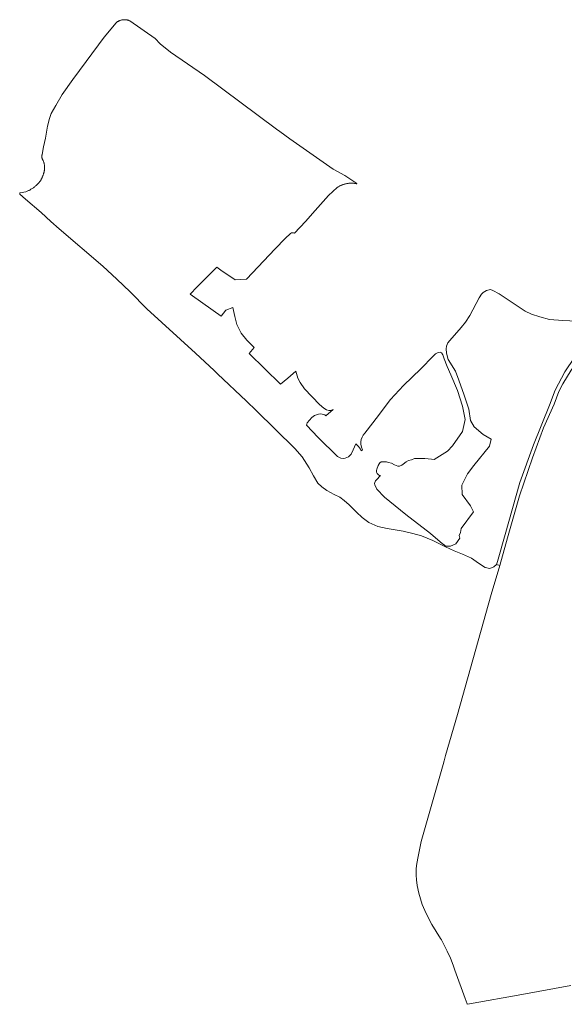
# Model space of a CAD drawing. Header units: metres. Extents: x 152610 to 160096, y 456114 to 462495.
# Tile 3 of 256: x 152610 to 153111, y 458279 to 459186. Entities that reach past the tile are written whole.
import ezdxf

# ---------------------------------------------------------------- set-up
doc = ezdxf.new("R2010")
doc.units = ezdxf.units.M
doc.header["$LTSCALE"] = 0.5
doc.layers.add('B-PV-GR-HEIDE-GV', color=251, linetype='CONTINUOUS', lineweight=13)
doc.layers.add('B-PV-VH-ONVERHARD_ZAND-GV', color=251, linetype='CONTINUOUS', lineweight=18)

msp = doc.modelspace()

# ---------------------------------------------------------------- linework, layer by layer
at = {"layer": 'B-PV-GR-HEIDE-GV', "flags": 128}
for points in [[(153135.483, 458907.735), (153109.253, 458908.753), (153097.091, 458909.916), (153088.03, 458912.1), (153080.503, 458914.692), (153074.576, 458917.589), (153050.6, 458933.269), (153044.912, 458936.576), (153042.902, 458937.258), (153039.223, 458936.544), (153036.088, 458934.671), (153034.35, 458933.173), (153032.441, 458929.733), (153023.816, 458913.419), (153019.794, 458907.459), (153015.704, 458902.486), (153005.377, 458890.533), (153003.439, 458888.371), (153002.182, 458885.233), (153001.953, 458882.723), (153002.294, 458878.615), (153003.718, 458872.908), (153010.463, 458862.345), (153013.543, 458853.985), (153018.392, 458840.005), (153022.94, 458827.188), (153024.381, 458816.826), (153027.662, 458810.874), (153036.17, 458804.025), (153043.372, 458799.594), (153041.699, 458793.19), (153027.424, 458775.466), (153021.686, 458767.776), (153016.496, 458757.243), (153016.832, 458748.486), (153024.312, 458738.198), (153027.125, 458732.718), (153015.663, 458717.408), (153015.089, 458713.646), (153014.021, 458711.016), (153014.691, 458708.341), (153010.725, 458703.148), (153006.104, 458700.969), (153001.312, 458701.165), (153000, 458702.234), (152998.72, 458703.278), (152987.584, 458712.821), (152964.903, 458730.339), (152945.218, 458746.017), (152938.272, 458753.481), (152936.263, 458757.433), (152935.957, 458758.796), (152936.298, 458759.75), (152936.98, 458761.112), (152937.764, 458762.202), (152941.547, 458765.982), (152941.277, 458765.921), (152940.721, 458766.06), (152939.747, 458766.721), (152938.53, 458767.886), (152937.939, 458769.207), (152937.887, 458770.79), (152938.165, 458772.094), (152939.347, 458775.189), (152940.182, 458776.84), (152940.895, 458777.901), (152942.039, 458778.557), (152942.847, 458778.588), (152944.916, 458778.727), (152946.967, 458778.588), (152949.019, 458778.24), (152951.523, 458777.527), (152954.496, 458775.927), (152957.348, 458774.745), (152959.156, 458774.815), (152961.243, 458775.649), (152962.356, 458776.449), (152965.137, 458778.779), (152967.398, 458779.927), (152969.971, 458780.692), (152972.927, 458781.7), (152976.544, 458781.839), (152982.247, 458781.77), (152988.437, 458781.144), (152990.906, 458780.935), (153003.118, 458788.408), (153007.895, 458793.44), (153016.97, 458806.518), (153019.463, 458817.776), (153017.08, 458830.086), (153012.488, 458844.328), (153006.225, 458858.798), (153002.791, 458866.373), (153000.182, 458873.443), (152998.804, 458877.234), (152998.429, 458878.154), (152998.089, 458878.904), (152997.748, 458879.21), (152997.169, 458879.449), (152996.352, 458879.552), (152995.262, 458879.484), (152994.137, 458879.11), (152992.74, 458878.497), (152992.292, 458878.195), (152989.941, 458875.924), (152978.626, 458864.353), (152962.608, 458849.124), (152950.636, 458836.193), (152944.059, 458827.248), (152939.821, 458821.483), (152927.024, 458805.243), (152925.615, 458803.296), (152924.763, 458801.505), (152923.877, 458799.21), (152923.459, 458797.227), (152923.459, 458794.863), (152923.981, 458792.324), (152925.059, 458789.716), (152923.877, 458788.986), (152923.042, 458790.446), (152921.338, 458792.776), (152918.834, 458795.245), (152916.311, 458789.625), (152914.538, 458785.708), (152912.084, 458783.256), (152909.052, 458781.963), (152907.178, 458781.623), (152904.896, 458782.101), (152901.831, 458783.601), (152884.327, 458801.084), (152873.362, 458812.364), (152873.703, 458813.42), (152874.181, 458814.578), (152878.271, 458819.516), (152880.962, 458821.286), (152884.54, 458822.682), (152886.073, 458822.92), (152887.946, 458822.714), (152890.188, 458822.028), (152891.238, 458821.097), (152897.921, 458827.03), (152895.974, 458825.987), (152893.957, 458825.917), (152891.835, 458826.721), (152889.54, 458828.147), (152885.437, 458831.451), (152871.596, 458845.848), (152867.632, 458851.69), (152865.545, 458855.654), (152863.667, 458862.122), (152856.382, 458855.72), (152849.566, 458850.155), (152820.772, 458878.532), (152825.223, 458884.131), (152818.407, 458890.738), (152813.33, 458897.102), (152809.435, 458905.205), (152807.557, 458912.647), (152805.749, 458920.819), (152799.211, 458918.246), (152795.073, 458912.855), (152787.562, 458918.141), (152766.453, 458933.06), (152772.712, 458939.737), (152790.9, 458957.994), (152794.621, 458955.073), (152807.836, 458946.17), (152818.131, 458946.857), (152844.506, 458974.795), (152853.896, 458984.393), (152858.712, 458988.844), (152859.755, 458989.47), (152860.799, 458989.644), (152861.494, 458989.644), (152862.329, 458989.365), (152872.653, 459000), (152881.541, 459010.034), (152893.814, 459023.909), (152901.657, 459031.228), (152902.155, 459031.566), (152902.662, 459031.89), (152903.177, 459032.201), (152903.7, 459032.498), (152904.231, 459032.782), (152904.77, 459033.05), (152905.315, 459033.305), (152905.867, 459033.545), (152906.425, 459033.77), (152906.989, 459033.98), (152907.558, 459034.176), (152908.133, 459034.356), (152908.711, 459034.52), (152909.294, 459034.669), (152909.881, 459034.803), (152910.471, 459034.921), (152911.064, 459035.023), (152911.66, 459035.11), (152912.258, 459035.181), (152912.857, 459035.235), (152913.457, 459035.274), (152914.059, 459035.297), (152914.661, 459035.304), (152915.262, 459035.294), (152915.864, 459035.269), (152916.464, 459035.228), (152917.063, 459035.171), (152917.661, 459035.098), (152918.256, 459035.009), (152918.551, 459034.959), (152919.202, 459034.748), (152919.253, 459034.708), (152919.311, 459034.681), (152919.375, 459034.669), (152919.439, 459034.673), (152919.501, 459034.693), (152919.556, 459034.727), (152919.6, 459034.774), (152919.632, 459034.83), (152919.65, 459034.892), (152919.651, 459034.957), (152919.637, 459035.02), (152919.607, 459035.078), (152919.565, 459035.126), (152919.555, 459035.135), (152918.855, 459035.673), (152908.818, 459042.459), (152898.044, 459048.119), (152858.035, 459076.022), (152848.784, 459082.908), (152845.759, 459085.16), (152779.567, 459134.422), (152748.19, 459155.928), (152738.834, 459163.665), (152734.247, 459168.453), (152710.874, 459184.828), (152710.279, 459185.121), (152710.065, 459185.195), (152709.636, 459185.329), (152709.202, 459185.448), (152708.764, 459185.552), (152708.323, 459185.64), (152707.879, 459185.712), (152707.433, 459185.769), (152706.984, 459185.81), (152706.535, 459185.834), (152706.085, 459185.843), (152705.635, 459185.836), (152705.186, 459185.812), (152704.738, 459185.773), (152704.291, 459185.718), (152703.847, 459185.647), (152703.406, 459185.56), (152702.968, 459185.457), (152702.533, 459185.339), (152702.104, 459185.206), (152701.679, 459185.058), (152701.26, 459184.894), (152700.847, 459184.716), (152700.44, 459184.523), (152700.041, 459184.316), (152699.649, 459184.095), (152699.266, 459183.859), (152698.891, 459183.611), (152698.525, 459183.349), (152698.168, 459183.075), (152687.143, 459169.704), (152670.738, 459147.401), (152658.559, 459130.861), (152648.618, 459116.995), (152642.869, 459106.894), (152638.609, 459099.465), (152637.043, 459095.002), (152635.239, 459087.874), (152633.159, 459076.663), (152631.565, 459068.91), (152630.135, 459061.825), (152630.077, 459061.462), (152630.026, 459061.054), (152629.991, 459060.645), (152629.972, 459060.235), (152629.969, 459059.824), (152629.982, 459059.413), (152630.011, 459059.003), (152630.056, 459058.595), (152630.116, 459058.189), (152630.193, 459057.785), (152630.905, 459056.684), (152630.953, 459056.582), (152631.161, 459056.112), (152631.355, 459055.636), (152631.534, 459055.154), (152631.697, 459054.667), (152631.846, 459054.175), (152631.979, 459053.678), (152632.096, 459053.178), (152632.198, 459052.674), (152632.284, 459052.167), (152632.355, 459051.658), (152632.409, 459051.147), (152632.448, 459050.634), (152632.47, 459050.121), (152632.477, 459049.607), (152632.468, 459049.093), (152632.442, 459048.579), (152632.401, 459048.067), (152632.343, 459047.556), (152632.27, 459047.047), (152632.181, 459046.541), (152632.076, 459046.038), (152631.956, 459045.538), (152631.82, 459045.042), (152631.669, 459044.551), (152631.503, 459044.065), (152631.321, 459043.584), (152631.125, 459043.108), (152631.031, 459042.751), (152630.884, 459042.249), (152630.722, 459041.752), (152630.545, 459041.26), (152630.353, 459040.774), (152630.146, 459040.293), (152629.925, 459039.82), (152629.689, 459039.353), (152629.439, 459038.894), (152629.175, 459038.443), (152628.897, 459038), (152628.606, 459037.565), (152628.302, 459037.14), (152627.985, 459036.724), (152627.879, 459036.588), (152627.463, 459036.067), (152627.035, 459035.558), (152626.594, 459035.058), (152626.142, 459034.569), (152625.678, 459034.091), (152625.203, 459033.625), (152624.716, 459033.17), (152624.219, 459032.726), (152623.712, 459032.295), (152623.194, 459031.876), (152622.666, 459031.47), (152622.129, 459031.077), (152621.582, 459030.696), (152621.026, 459030.329), (152620.462, 459029.975), (152619.889, 459029.635), (152619.309, 459029.309), (152618.72, 459028.997), (152618.125, 459028.699), (152617.522, 459028.415), (152616.913, 459028.146), (152616.297, 459027.892), (152615.676, 459027.652), (152615.049, 459027.428), (152610.055, 459026.471), (152610.017, 459026.46), (152609.919, 459026.418), (152609.829, 459026.363), (152609.749, 459026.294), (152609.679, 459026.214), (152609.622, 459026.125), (152609.58, 459026.028), (152609.552, 459025.926), (152609.541, 459025.821), (152609.545, 459025.715), (152609.565, 459025.611), (152609.6, 459025.512), (152609.712, 459025.029), (152614.908, 459020.722), (152629.284, 459008.201), (152638.17, 459000), (152645.903, 458993.253), (152685.944, 458958.749), (152699.067, 458946.811), (152711.238, 458935.231), (152726.459, 458919.701), (152771.453, 458878.695), (152788.459, 458862.69), (152791.585, 458859.748), (152818.28, 458834.621), (152827.145, 458825.932), (152862.698, 458791.081), (152869.503, 458783.424), (152875.878, 458773.093), (152879.923, 458765.743), (152883.879, 458759.202), (152887.457, 458755.806), (152892.285, 458752.319), (152898.919, 458748.776), (152904.194, 458746.019), (152908.154, 458743.213), (152912.672, 458739.23), (152919.354, 458732.504), (152924.707, 458727.338), (152930.733, 458722.98), (152938.978, 458719.267), (152947.576, 458717.453), (152962.539, 458714.824), (152971.229, 458712.762), (152979.23, 458710.61), (152989.732, 458706.131), (153000, 458701.023), (153001.355, 458700.35), (153009.257, 458696.789), (153016.927, 458693.723), (153025.14, 458689.995), (153031.684, 458685.506), (153038.01, 458681.509), (153042.156, 458680.596), (153045.925, 458681.874), (153048.23, 458684.188), (153049.23, 458686.927), (153056.327, 458711.774), (153069.822, 458759.71), (153082.357, 458794.264), (153096.941, 458830.734), (153102.377, 458844.817), (153111.103, 458861.591)], [(153116.9, 458863.042), (153109.398, 458850.522), (153105.589, 458843.386), (153101.284, 458831.857), (153091.623, 458809.91), (153081.282, 458782.371), (153069.463, 458747.546), (153058.401, 458708.6), (153051.205, 458683.393), (153043.499, 458656.398), (153024.498, 458588.849), (153012.266, 458546.128), (153001.405, 458508.195), (153000, 458503.227), (152999.087, 458500), (152979.012, 458429.018), (152975.796, 458413.748), (152975.265, 458410.421), (152974.808, 458407.055), (152974.455, 458403.646), (152974.458, 458398.117), (152974.718, 458393.807), (152975.311, 458388.506), (152976.825, 458381.505), (152979.808, 458371.149), (152983.522, 458362.787), (152988.925, 458352.656), (152996.871, 458339.642), (152997.569, 458338.468), (153000, 458333.699), (153002.803, 458328.015), (153005.849, 458321.625), (153008.316, 458315.265), (153009.915, 458310.573), (153019.49, 458284.421), (153021.242, 458279.605), (153021.394, 458279.175), (153023.329, 458279.608), (153071.559, 458288.333), (153116.568, 458296.611)]]:
    msp.add_lwpolyline(points, dxfattribs=at)
at = {"layer": 'B-PV-VH-ONVERHARD_ZAND-GV', "flags": 128}
msp.add_lwpolyline([(153144.772, 458902), (153152.704, 458912.766), (153145.787, 458909.219), (153139.048, 458907.925), (153140.272, 458903.497), (153128.403, 458887.077), (153111.103, 458861.591), (153102.377, 458844.817), (153096.941, 458830.734), (153082.357, 458794.264), (153069.822, 458759.71), (153056.327, 458711.774), (153049.23, 458686.927), (153048.23, 458684.188), (153051.205, 458683.393), (153058.401, 458708.6), (153069.463, 458747.546), (153081.282, 458782.371), (153091.623, 458809.91), (153101.284, 458831.857), (153105.589, 458843.386), (153109.398, 458850.522), (153116.9, 458863.042), (153131.009, 458882.797)], close=True, dxfattribs=at)

doc.saveas('drawing.dxf')
